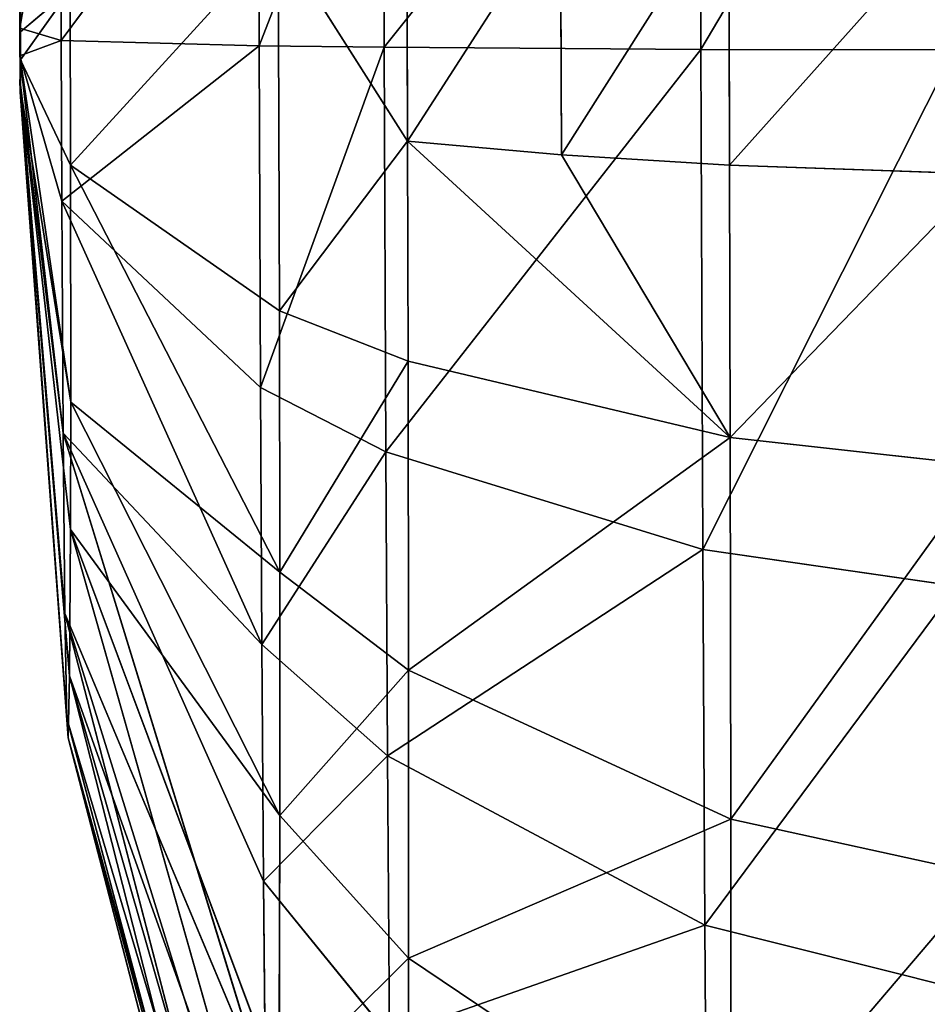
# Model space of a CAD drawing. Extents: x 0 to 230, y 0 to 588.
# Tile 148 of 256: x 88 to 89.55, y 208.54 to 210.23. Entities that reach past the tile are written whole.
import ezdxf

# ---------------------------------------------------------------- set-up
doc = ezdxf.new("R2010")
doc.units = 0
doc.header["$LTSCALE"] = 25.4
doc.layers.get('0').update_dxf_attribs({"color": 13, "linetype": 'CONTINUOUS'})

# ---------------------------------------------------------------- blocks, each defined once
blk = doc.blocks.new('VIPER-I-6512-6513_STL_3')
at = {"color": 250}
for p, q in [((-38.51, 219.6521, 637.267), (-38.5082, 218.9713, 637.3243)), ((-38.51, 219.6521, 637.267), (-38.5082, 218.9713, 637.3243)), ((-39.0523, 219.5254, 636.556), (-39.0508, 218.9748, 636.6023)), ((-39.0523, 219.5254, 636.556), (-39.0508, 218.9748, 636.6023)), ((-39.2663, 219.4428, 636.0909), (-39.6045, 218.9863, 634.7657)), ((-39.2663, 219.4428, 636.0909), (-39.6045, 218.9863, 634.7657)), ((-39.265, 218.9775, 636.1301), (-39.2663, 219.4428, 636.0909)), ((-39.265, 218.9775, 636.1301), (-39.2663, 219.4428, 636.0909)), ((-39.6054, 219.4165, 634.6898), (-39.6754, 219.0074, 633.658)), ((-39.6054, 219.4165, 634.6898), (-39.6754, 219.0074, 633.658)), ((-39.6054, 219.4165, 634.6898), (-39.6045, 218.9863, 634.7657)), ((-39.6054, 219.4165, 634.6898), (-39.6045, 218.9863, 634.7657)), ((-38.4603, 219.2424, 629.8164), (-38.4588, 218.7726, 629.8155)), ((-38.4603, 219.2424, 629.8164), (-38.4588, 218.7726, 629.8155)), ((-38.7469, 218.7904, 630.1241), (-38.7483, 219.2213, 630.125)), ((-38.7469, 218.7904, 630.1241), (-38.7483, 219.2213, 630.125)), ((-39.012, 219.194, 630.5298), (-39.0108, 218.8141, 630.5291)), ((-39.012, 219.194, 630.5298), (-39.0108, 218.8141, 630.5291)), ((-39.2304, 218.523, 631.0369), (-39.2322, 219.1628, 630.9982)), ((-39.2322, 219.1628, 630.9982), (-39.0108, 218.8141, 630.5291)), ((-39.2304, 218.523, 631.0369), (-39.2322, 219.1628, 630.9982)), ((-39.2322, 219.1628, 630.9982), (-39.0108, 218.8141, 630.5291)), ((-39.6749, 219.0932, 633.5405), (-39.6752, 218.96, 633.6524)), ((-39.5891, 219.0733, 632.3553), (-39.6741, 219.0014, 633.4589)), ((-39.5891, 219.0733, 632.3553), (-39.6741, 219.0014, 633.4589)), ((-39.674, 218.9533, 633.4678), (-39.5891, 219.0733, 632.3553)), ((-39.674, 218.9533, 633.4678), (-39.5891, 219.0733, 632.3553)), ((-39.5891, 219.0733, 632.3553), (-39.5883, 218.7729, 632.3735)), ((-39.5891, 219.0733, 632.3553), (-39.5883, 218.7729, 632.3735)), ((-39.6754, 219.0074, 633.658), (-39.6754, 219.053, 633.6401)), ((-39.6752, 218.96, 633.6524), (-39.6743, 219.0364, 633.4678)), ((-39.6743, 219.0364, 633.4678), (-39.6741, 219.0014, 633.4589)), ((-39.6045, 218.9863, 634.7657), (-39.6754, 219.0074, 633.658)), ((-39.6752, 218.96, 633.6524), (-39.6754, 219.0074, 633.658)), ((-39.6045, 218.9863, 634.7657), (-39.6754, 219.0074, 633.658)), ((-39.6741, 219.0014, 633.4589), (-39.674, 218.9533, 633.4678)), ((-39.265, 218.9775, 636.1301), (-39.6045, 218.9863, 634.7657)), ((-39.6045, 218.9863, 634.7657), (-39.6034, 218.7111, 634.7318)), ((-39.265, 218.9775, 636.1301), (-39.6045, 218.9863, 634.7657)), ((-39.6045, 218.9863, 634.7657), (-39.6034, 218.7111, 634.7318)), ((-39.2626, 218.3916, 636.0579), (-39.265, 218.9775, 636.1301)), ((-39.0508, 218.9748, 636.6023), (-39.265, 218.9775, 636.1301)), ((-39.2626, 218.3916, 636.0579), (-39.265, 218.9775, 636.1301)), ((-39.0508, 218.9748, 636.6023), (-39.265, 218.9775, 636.1301)), ((-38.5082, 218.9713, 637.3243), (-39.0508, 218.9748, 636.6023)), ((-39.0508, 218.9748, 636.6023), (-39.048, 218.2815, 636.5168)), ((-38.5082, 218.9713, 637.3243), (-39.0508, 218.9748, 636.6023)), ((-39.0508, 218.9748, 636.6023), (-39.048, 218.2815, 636.5168)), ((-38.0738, 218.9707, 637.5989), (-38.5082, 218.9713, 637.3243)), ((-38.5082, 218.9713, 637.3243), (-38.5048, 218.1141, 637.2186)), ((-38.0738, 218.9707, 637.5989), (-38.5082, 218.9713, 637.3243)), ((-38.5082, 218.9713, 637.3243), (-38.5048, 218.1141, 637.2186)), ((-39.601, 218.3138, 634.5549), (-39.6752, 218.96, 633.6524)), ((-39.6752, 218.96, 633.6524), (-39.6749, 218.9197, 633.6247)), ((-39.601, 218.3138, 634.5549), (-39.6752, 218.96, 633.6524)), ((-39.6034, 218.7111, 634.7318), (-39.6752, 218.96, 633.6524)), ((-39.6034, 218.7111, 634.7318), (-39.6752, 218.96, 633.6524)), ((-39.674, 218.9533, 633.4678), (-39.6742, 218.9039, 633.5172)), ((-39.674, 218.9533, 633.4678), (-39.588, 218.3668, 632.5294)), ((-39.674, 218.9533, 633.4678), (-39.588, 218.3668, 632.5294)), ((-39.674, 218.9533, 633.4678), (-39.5883, 218.7729, 632.3735)), ((-39.674, 218.9533, 633.4678), (-39.5883, 218.7729, 632.3735)), ((-39.5948, 217.8243, 633.8504), (-39.6749, 218.9197, 633.6247)), ((-39.6746, 218.8977, 633.5822), (-39.6749, 218.9197, 633.6247)), ((-39.5948, 217.8243, 633.8504), (-39.6749, 218.9197, 633.6247)), ((-39.598, 218.0044, 634.2478), (-39.6749, 218.9197, 633.6247)), ((-39.598, 218.0044, 634.2478), (-39.6749, 218.9197, 633.6247)), ((-39.601, 218.3138, 634.5549), (-39.6749, 218.9197, 633.6247)), ((-39.601, 218.3138, 634.5549), (-39.6749, 218.9197, 633.6247)), ((-39.6742, 218.9039, 633.5172), (-39.6743, 218.8962, 633.5423)), ((-39.588, 218.3668, 632.5294), (-39.6742, 218.9039, 633.5172)), ((-39.5899, 217.8978, 633.0579), (-39.6742, 218.9039, 633.5172)), ((-39.6742, 218.9039, 633.5172), (-39.5884, 218.1483, 632.7)), ((-39.5899, 217.8978, 633.0579), (-39.6742, 218.9039, 633.5172)), ((-39.6742, 218.9039, 633.5172), (-39.5884, 218.1483, 632.7)), ((-39.588, 218.3668, 632.5294), (-39.6742, 218.9039, 633.5172)), ((-39.5923, 217.7912, 633.481), (-39.6746, 218.8977, 633.5822)), ((-39.6743, 218.8962, 633.5423), (-39.6746, 218.8977, 633.5822)), ((-39.5923, 217.7912, 633.481), (-39.6746, 218.8977, 633.5822)), ((-39.5948, 217.8243, 633.8504), (-39.6746, 218.8977, 633.5822)), ((-39.5948, 217.8243, 633.8504), (-39.6746, 218.8977, 633.5822)), ((-39.5899, 217.8978, 633.0579), (-39.6743, 218.8962, 633.5423)), ((-39.5899, 217.8978, 633.0579), (-39.6743, 218.8962, 633.5423)), ((-39.5923, 217.7912, 633.481), (-39.6743, 218.8962, 633.5423)), ((-39.5923, 217.7912, 633.481), (-39.6743, 218.8962, 633.5423)), ((-39.2304, 218.523, 631.0369), (-39.0108, 218.8141, 630.5291)), ((-39.2304, 218.523, 631.0369), (-39.0108, 218.8141, 630.5291)), ((-39.0108, 218.8141, 630.5291), (-39.0099, 218.437, 630.5756)), ((-39.0108, 218.8141, 630.5291), (-39.0099, 218.437, 630.5756)), ((-39.0108, 218.8141, 630.5291), (-38.4576, 218.3064, 629.873)), ((-39.0108, 218.8141, 630.5291), (-38.4576, 218.3064, 629.873)), ((-39.0108, 218.8141, 630.5291), (-38.7469, 218.7904, 630.1241)), ((-39.0108, 218.8141, 630.5291), (-38.7469, 218.7904, 630.1241)), ((-38.4576, 218.3064, 629.873), (-38.7469, 218.7904, 630.1241)), ((-38.7469, 218.7904, 630.1241), (-38.4588, 218.7726, 629.8155)), ((-38.7469, 218.7904, 630.1241), (-38.4588, 218.7726, 629.8155)), ((-38.4576, 218.3064, 629.873), (-38.7469, 218.7904, 630.1241)), ((-39.588, 218.3668, 632.5294), (-39.5883, 218.7729, 632.3735)), ((-39.5883, 218.7729, 632.3735), (-39.2298, 218.0756, 631.1635)), ((-39.588, 218.3668, 632.5294), (-39.5883, 218.7729, 632.3735)), ((-39.5883, 218.7729, 632.3735), (-39.2298, 218.0756, 631.1635)), ((-39.5883, 218.7729, 632.3735), (-39.2304, 218.523, 631.0369)), ((-39.5883, 218.7729, 632.3735), (-39.2304, 218.523, 631.0369)), ((-38.4588, 218.7726, 629.8155), (-38.4576, 218.3064, 629.873)), ((-38.0207, 218.7577, 629.5471), (-38.4588, 218.7726, 629.8155)), ((-38.0207, 218.7577, 629.5471), (-38.4588, 218.7726, 629.8155)), ((-38.4588, 218.7726, 629.8155), (-38.4576, 218.3064, 629.873)), ((-39.2603, 217.9514, 635.9081), (-39.6034, 218.7111, 634.7318)), ((-39.6034, 218.7111, 634.7318), (-39.601, 218.3138, 634.5549)), ((-39.2603, 217.9514, 635.9081), (-39.6034, 218.7111, 634.7318)), ((-39.2626, 218.3916, 636.0579), (-39.6034, 218.7111, 634.7318)), ((-39.2626, 218.3916, 636.0579), (-39.6034, 218.7111, 634.7318)), ((-39.6034, 218.7111, 634.7318), (-39.601, 218.3138, 634.5549)), ((-39.0099, 218.437, 630.5756), (-39.2304, 218.523, 631.0369)), ((-39.0099, 218.437, 630.5756), (-39.2304, 218.523, 631.0369)), ((-39.2298, 218.0756, 631.1635), (-39.2304, 218.523, 631.0369)), ((-39.2298, 218.0756, 631.1635), (-39.2304, 218.523, 631.0369)), ((-39.0099, 218.437, 630.5756), (-39.0091, 217.9076, 630.7253)), ((-39.0099, 218.437, 630.5756), (-38.4576, 218.3064, 629.873)), ((-39.0099, 218.437, 630.5756), (-39.0091, 217.9076, 630.7253)), ((-39.0099, 218.437, 630.5756), (-38.4576, 218.3064, 629.873)), ((-39.2603, 217.9514, 635.9081), (-39.2626, 218.3916, 636.0579)), ((-39.048, 218.2815, 636.5168), (-39.2626, 218.3916, 636.0579)), ((-39.2603, 217.9514, 635.9081), (-39.2626, 218.3916, 636.0579)), ((-39.048, 218.2815, 636.5168), (-39.2626, 218.3916, 636.0579)), ((-39.588, 218.3668, 632.5294), (-39.5884, 218.1483, 632.7)), ((-39.588, 218.3668, 632.5294), (-39.5884, 218.1483, 632.7)), ((-39.2298, 218.0756, 631.1635), (-39.588, 218.3668, 632.5294)), ((-39.588, 218.3668, 632.5294), (-39.2298, 217.6585, 631.3688)), ((-39.588, 218.3668, 632.5294), (-39.2298, 217.6585, 631.3688)), ((-39.2298, 218.0756, 631.1635), (-39.588, 218.3668, 632.5294)), ((-39.2544, 217.1865, 635.3844), (-39.601, 218.3138, 634.5549)), ((-39.601, 218.3138, 634.5549), (-39.598, 218.0044, 634.2478)), ((-39.2575, 217.5456, 635.6812), (-39.601, 218.3138, 634.5549)), ((-39.2544, 217.1865, 635.3844), (-39.601, 218.3138, 634.5549)), ((-39.2575, 217.5456, 635.6812), (-39.601, 218.3138, 634.5549)), ((-39.2603, 217.9514, 635.9081), (-39.601, 218.3138, 634.5549)), ((-39.2603, 217.9514, 635.9081), (-39.601, 218.3138, 634.5549)), ((-39.601, 218.3138, 634.5549), (-39.598, 218.0044, 634.2478)), ((-38.4576, 218.3064, 629.873), (-38.4567, 217.6519, 630.0582)), ((-38.0195, 218.2577, 629.6088), (-38.4576, 218.3064, 629.873)), ((-38.0195, 218.2577, 629.6088), (-38.4576, 218.3064, 629.873)), ((-38.4576, 218.3064, 629.873), (-38.4567, 217.6519, 630.0582)), ((-38.5048, 218.1141, 637.2186), (-39.048, 218.2815, 636.5168)), ((-39.048, 218.2815, 636.5168), (-39.0452, 217.7606, 636.3397)), ((-38.5048, 218.1141, 637.2186), (-39.048, 218.2815, 636.5168)), ((-39.048, 218.2815, 636.5168), (-39.0452, 217.7606, 636.3397)), ((-39.5899, 217.8978, 633.0579), (-39.5884, 218.1483, 632.7)), ((-39.5899, 217.8978, 633.0579), (-39.5884, 218.1483, 632.7)), ((-39.2307, 217.1932, 631.732), (-39.5884, 218.1483, 632.7)), ((-39.232, 216.8919, 632.0887), (-39.5884, 218.1483, 632.7)), ((-39.2307, 217.1932, 631.732), (-39.5884, 218.1483, 632.7)), ((-39.232, 216.8919, 632.0887), (-39.5884, 218.1483, 632.7)), ((-38.0701, 218.0516, 637.4856), (-38.5048, 218.1141, 637.2186)), ((-38.5048, 218.1141, 637.2186), (-38.5013, 217.4701, 636.9995)), ((-38.0701, 218.0516, 637.4856), (-38.5048, 218.1141, 637.2186)), ((-38.5048, 218.1141, 637.2186), (-38.5013, 217.4701, 636.9995)), ((-39.2298, 218.0756, 631.1635), (-39.2298, 217.6585, 631.3688)), ((-39.2298, 218.0756, 631.1635), (-39.0091, 217.9076, 630.7253)), ((-39.2298, 218.0756, 631.1635), (-39.0091, 217.9076, 630.7253)), ((-39.2298, 218.0756, 631.1635), (-39.2298, 217.6585, 631.3688)), ((-39.598, 218.0044, 634.2478), (-39.5948, 217.8243, 633.8504)), ((-39.2477, 216.6567, 634.6219), (-39.598, 218.0044, 634.2478)), ((-39.2511, 216.887, 635.0275), (-39.598, 218.0044, 634.2478)), ((-39.2477, 216.6567, 634.6219), (-39.598, 218.0044, 634.2478)), ((-39.2511, 216.887, 635.0275), (-39.598, 218.0044, 634.2478)), ((-39.2544, 217.1865, 635.3844), (-39.598, 218.0044, 634.2478)), ((-39.2544, 217.1865, 635.3844), (-39.598, 218.0044, 634.2478)), ((-39.598, 218.0044, 634.2478), (-39.5948, 217.8243, 633.8504)), ((-39.2575, 217.5456, 635.6812), (-39.2603, 217.9514, 635.9081)), ((-39.0452, 217.7606, 636.3397), (-39.2603, 217.9514, 635.9081)), ((-39.2575, 217.5456, 635.6812), (-39.2603, 217.9514, 635.9081)), ((-39.0452, 217.7606, 636.3397), (-39.2603, 217.9514, 635.9081)), ((-38.4567, 217.6519, 630.0582), (-39.0091, 217.9076, 630.7253)), ((-38.4567, 217.6519, 630.0582), (-39.0091, 217.9076, 630.7253)), ((-39.0091, 217.414, 630.9684), (-39.0091, 217.9076, 630.7253)), ((-39.0091, 217.414, 630.9684), (-39.0091, 217.9076, 630.7253)), ((-39.5899, 217.8978, 633.0579), (-39.5923, 217.7912, 633.481)), ((-39.5899, 217.8978, 633.0579), (-39.5923, 217.7912, 633.481)), ((-39.232, 216.8919, 632.0887), (-39.5899, 217.8978, 633.0579)), ((-39.2339, 216.6599, 632.494), (-39.5899, 217.8978, 633.0579)), ((-39.232, 216.8919, 632.0887), (-39.5899, 217.8978, 633.0579)), ((-39.2339, 216.6599, 632.494), (-39.5899, 217.8978, 633.0579)), ((-39.2363, 216.5055, 632.9342), (-39.5899, 217.8978, 633.0579)), ((-39.2363, 216.5055, 632.9342), (-39.5899, 217.8978, 633.0579)), ((-39.5948, 217.8243, 633.8504), (-39.2477, 216.6567, 634.6219)), ((-39.5923, 217.7912, 633.481), (-39.5948, 217.8243, 633.8504)), ((-39.2444, 216.5035, 634.1814), (-39.5948, 217.8243, 633.8504)), ((-39.5923, 217.7912, 633.481), (-39.5948, 217.8243, 633.8504)), ((-39.2444, 216.5035, 634.1814), (-39.5948, 217.8243, 633.8504)), ((-39.5948, 217.8243, 633.8504), (-39.2477, 216.6567, 634.6219)), ((-39.2363, 216.5055, 632.9342), (-39.5923, 217.7912, 633.481)), ((-39.2363, 216.5055, 632.9342), (-39.5923, 217.7912, 633.481)), ((-39.239, 216.4329, 633.395), (-39.5923, 217.7912, 633.481)), ((-39.239, 216.4329, 633.395), (-39.5923, 217.7912, 633.481)), ((-38.5013, 217.4701, 636.9995), (-39.0452, 217.7606, 636.3397)), ((-39.0452, 217.7606, 636.3397), (-39.0419, 217.2804, 636.0712)), ((-38.5013, 217.4701, 636.9995), (-39.0452, 217.7606, 636.3397)), ((-39.0452, 217.7606, 636.3397), (-39.0419, 217.2804, 636.0712)), ((-39.2307, 217.1932, 631.732), (-39.2298, 217.6585, 631.3688)), ((-39.2307, 217.1932, 631.732), (-39.2298, 217.6585, 631.3688)), ((-39.0091, 217.414, 630.9684), (-39.2298, 217.6585, 631.3688)), ((-39.0091, 217.414, 630.9684), (-39.2298, 217.6585, 631.3688)), ((-38.4567, 217.6519, 630.0582), (-38.4567, 217.0416, 630.3586)), ((-38.0186, 217.5559, 629.8073), (-38.4567, 217.6519, 630.0582)), ((-38.0186, 217.5559, 629.8073), (-38.4567, 217.6519, 630.0582)), ((-38.4567, 217.6519, 630.0582), (-38.4567, 217.0416, 630.3586)), ((-39.2544, 217.1865, 635.3844), (-39.2575, 217.5456, 635.6812)), ((-39.0419, 217.2804, 636.0712), (-39.2575, 217.5456, 635.6812)), ((-39.2544, 217.1865, 635.3844), (-39.2575, 217.5456, 635.6812)), ((-39.0419, 217.2804, 636.0712), (-39.2575, 217.5456, 635.6812)), ((-38.0663, 217.361, 637.2507), (-38.5013, 217.4701, 636.9995)), ((-38.5013, 217.4701, 636.9995), (-38.4972, 216.8764, 636.6676)), ((-38.0663, 217.361, 637.2507), (-38.5013, 217.4701, 636.9995)), ((-38.5013, 217.4701, 636.9995), (-38.4972, 216.8764, 636.6676)), ((-39.0101, 216.8635, 631.3981), (-39.0091, 217.414, 630.9684)), ((-39.0101, 216.8635, 631.3981), (-39.0091, 217.414, 630.9684)), ((-38.4567, 217.0416, 630.3586), (-39.0091, 217.414, 630.9684)), ((-38.4567, 217.0416, 630.3586), (-39.0091, 217.414, 630.9684))]:
    blk.add_line(p, q, dxfattribs=at)
at = {"color": 7}
mesh = blk.add_polyface(dxfattribs=at)
corners = [(-38.5082, 218.9713, 637.3243), (-38.0757, 219.7007, 637.5375), (-38.51, 219.6521, 637.267), (-38.0738, 218.9707, 637.5989)]
mesh.append_faces([[corners[k] for k in face] for face in [(0, 1, 2), (1, 0, 3)]], dxfattribs={"vtx0": -1, "color": 7})
mesh = blk.add_polyface(dxfattribs=at)
corners = [(-38.51, 219.6521, 637.267), (-39.0508, 218.9748, 636.6023), (-38.5082, 218.9713, 637.3243), (-39.0523, 219.5254, 636.556)]
mesh.append_faces([[corners[k] for k in face] for face in [(0, 1, 2), (1, 0, 3)]], dxfattribs={"vtx0": -1, "color": 7})
mesh = blk.add_polyface(dxfattribs=at)
corners = [(-39.0523, 219.5254, 636.556), (-39.265, 218.9775, 636.1301), (-39.0508, 218.9748, 636.6023), (-39.2663, 219.4428, 636.0909)]
mesh.append_faces([[corners[k] for k in face] for face in [(0, 1, 2), (1, 0, 3)]], dxfattribs={"vtx0": -1, "color": 7})
mesh = blk.add_polyface(dxfattribs=at)
corners = [(-39.6743, 219.0364, 633.4678), (-39.5891, 219.0733, 632.3553), (-39.6741, 219.0014, 633.4589), (-39.5912, 219.4958, 632.4615)]
mesh.append_faces([[corners[k] for k in face] for face in [(0, 1, 2), (1, 0, 3)]], dxfattribs={"vtx0": -1, "color": 7})
mesh = blk.add_polyface(dxfattribs=at)
corners = [(-39.2663, 219.4428, 636.0909), (-39.6054, 219.4165, 634.6898), (-39.6045, 218.9863, 634.7657)]
mesh.append_faces([[corners[k] for k in face] for face in [(0, 1, 2)]], dxfattribs={"color": 7})
mesh = blk.add_polyface(dxfattribs=at)
corners = [(-39.2663, 219.4428, 636.0909), (-39.6045, 218.9863, 634.7657), (-39.265, 218.9775, 636.1301)]
mesh.append_faces([[corners[k] for k in face] for face in [(0, 1, 2)]], dxfattribs={"color": 7})
mesh = blk.add_polyface(dxfattribs=at)
corners = [(-39.6054, 219.4165, 634.6898), (-39.6754, 219.0074, 633.658), (-39.6045, 218.9863, 634.7657)]
mesh.append_faces([[corners[k] for k in face] for face in [(0, 1, 2)]], dxfattribs={"color": 7})
mesh = blk.add_polyface(dxfattribs=at)
corners = [(-39.6054, 219.4165, 634.6898), (-39.6754, 219.053, 633.6401), (-39.6754, 219.0074, 633.658)]
mesh.append_faces([[corners[k] for k in face] for face in [(0, 1, 2)]], dxfattribs={"color": 7})
mesh = blk.add_polyface(dxfattribs=at)
corners = [(-38.0224, 219.2614, 629.548), (-38.4588, 218.7726, 629.8155), (-38.4603, 219.2424, 629.8164), (-38.0207, 218.7577, 629.5471)]
mesh.append_faces([[corners[k] for k in face] for face in [(0, 1, 2), (1, 0, 3)]], dxfattribs={"vtx0": -1, "color": 7})
mesh = blk.add_polyface(dxfattribs=at)
corners = [(-38.7469, 218.7904, 630.1241), (-38.4603, 219.2424, 629.8164), (-38.4588, 218.7726, 629.8155), (-38.7483, 219.2213, 630.125)]
mesh.append_faces([[corners[k] for k in face] for face in [(0, 1, 2), (1, 0, 3)]], dxfattribs={"vtx0": -1, "color": 7})
mesh = blk.add_polyface(dxfattribs=at)
corners = [(-39.0108, 218.8141, 630.5291), (-38.7483, 219.2213, 630.125), (-38.7469, 218.7904, 630.1241), (-39.012, 219.194, 630.5298)]
mesh.append_faces([[corners[k] for k in face] for face in [(0, 1, 2), (1, 0, 3)]], dxfattribs={"vtx0": -1, "color": 7})
mesh = blk.add_polyface(dxfattribs=at)
corners = [(-39.012, 219.194, 630.5298), (-39.0108, 218.8141, 630.5291), (-39.2322, 219.1628, 630.9982)]
mesh.append_faces([[corners[k] for k in face] for face in [(0, 1, 2)]], dxfattribs={"color": 7})
mesh = blk.add_polyface(dxfattribs=at)
corners = [(-39.5883, 218.7729, 632.3735), (-39.2322, 219.1628, 630.9982), (-39.2304, 218.523, 631.0369), (-39.5891, 219.0733, 632.3553)]
mesh.append_faces([[corners[k] for k in face] for face in [(0, 1, 2), (1, 0, 3)]], dxfattribs={"vtx0": -1, "color": 7})
mesh = blk.add_polyface(dxfattribs=at)
corners = [(-39.2322, 219.1628, 630.9982), (-39.0108, 218.8141, 630.5291), (-39.2304, 218.523, 631.0369)]
mesh.append_faces([[corners[k] for k in face] for face in [(0, 1, 2)]], dxfattribs={"color": 7})
mesh = blk.add_polyface(dxfattribs=at)
corners = [(-39.6749, 219.0932, 633.5405), (-39.6743, 219.0364, 633.4678), (-39.6752, 218.96, 633.6524)]
mesh.append_faces([[corners[k] for k in face] for face in [(0, 1, 2)]], dxfattribs={"color": 7})
mesh = blk.add_polyface(dxfattribs=at)
corners = [(-39.5891, 219.0733, 632.3553), (-39.674, 218.9533, 633.4678), (-39.6741, 219.0014, 633.4589)]
mesh.append_faces([[corners[k] for k in face] for face in [(0, 1, 2)]], dxfattribs={"color": 7})
mesh = blk.add_polyface(dxfattribs=at)
corners = [(-39.5891, 219.0733, 632.3553), (-39.5883, 218.7729, 632.3735), (-39.674, 218.9533, 633.4678)]
mesh.append_faces([[corners[k] for k in face] for face in [(0, 1, 2)]], dxfattribs={"color": 7})
mesh = blk.add_polyface(dxfattribs=at)
corners = [(-39.6045, 218.9863, 634.7657), (-39.6752, 218.96, 633.6524), (-39.6034, 218.7111, 634.7318), (-39.6754, 219.0074, 633.658)]
mesh.append_faces([[corners[k] for k in face] for face in [(0, 1, 2), (1, 0, 3)]], dxfattribs={"vtx0": -1, "color": 7})
mesh = blk.add_polyface(dxfattribs=at)
corners = [(-39.265, 218.9775, 636.1301), (-39.6034, 218.7111, 634.7318), (-39.2626, 218.3916, 636.0579), (-39.6045, 218.9863, 634.7657)]
mesh.append_faces([[corners[k] for k in face] for face in [(0, 1, 2), (1, 0, 3)]], dxfattribs={"vtx0": -1, "color": 7})
mesh = blk.add_polyface(dxfattribs=at)
corners = [(-39.0508, 218.9748, 636.6023), (-39.2626, 218.3916, 636.0579), (-39.048, 218.2815, 636.5168), (-39.265, 218.9775, 636.1301)]
mesh.append_faces([[corners[k] for k in face] for face in [(0, 1, 2), (1, 0, 3)]], dxfattribs={"vtx0": -1, "color": 7})
mesh = blk.add_polyface(dxfattribs=at)
corners = [(-38.5082, 218.9713, 637.3243), (-39.048, 218.2815, 636.5168), (-38.5048, 218.1141, 637.2186), (-39.0508, 218.9748, 636.6023)]
mesh.append_faces([[corners[k] for k in face] for face in [(0, 1, 2), (1, 0, 3)]], dxfattribs={"vtx0": -1, "color": 7})
mesh = blk.add_polyface(dxfattribs=at)
corners = [(-38.5048, 218.1141, 637.2186), (-38.0738, 218.9707, 637.5989), (-38.5082, 218.9713, 637.3243), (-38.0701, 218.0516, 637.4856)]
mesh.append_faces([[corners[k] for k in face] for face in [(0, 1, 2), (1, 0, 3)]], dxfattribs={"vtx0": -1, "color": 7})
mesh = blk.add_polyface(dxfattribs=at)
corners = [(-39.6752, 218.96, 633.6524), (-39.6749, 218.9197, 633.6247), (-39.601, 218.3138, 634.5549)]
mesh.append_faces([[corners[k] for k in face] for face in [(0, 1, 2)]], dxfattribs={"color": 7})
mesh = blk.add_polyface(dxfattribs=at)
corners = [(-39.6752, 218.96, 633.6524), (-39.601, 218.3138, 634.5549), (-39.6034, 218.7111, 634.7318)]
mesh.append_faces([[corners[k] for k in face] for face in [(0, 1, 2)]], dxfattribs={"color": 7})
mesh = blk.add_polyface(dxfattribs=at)
corners = [(-39.674, 218.9533, 633.4678), (-39.588, 218.3668, 632.5294), (-39.6742, 218.9039, 633.5172)]
mesh.append_faces([[corners[k] for k in face] for face in [(0, 1, 2)]], dxfattribs={"color": 7})
mesh = blk.add_polyface(dxfattribs=at)
corners = [(-39.674, 218.9533, 633.4678), (-39.5883, 218.7729, 632.3735), (-39.588, 218.3668, 632.5294)]
mesh.append_faces([[corners[k] for k in face] for face in [(0, 1, 2)]], dxfattribs={"color": 7})
mesh = blk.add_polyface(dxfattribs=at)
corners = [(-39.6749, 218.9197, 633.6247), (-39.6746, 218.8977, 633.5822), (-39.5948, 217.8243, 633.8504)]
mesh.append_faces([[corners[k] for k in face] for face in [(0, 1, 2)]], dxfattribs={"color": 7})
mesh = blk.add_polyface(dxfattribs=at)
corners = [(-39.6749, 218.9197, 633.6247), (-39.5948, 217.8243, 633.8504), (-39.598, 218.0044, 634.2478)]
mesh.append_faces([[corners[k] for k in face] for face in [(0, 1, 2)]], dxfattribs={"color": 7})
mesh = blk.add_polyface(dxfattribs=at)
corners = [(-39.6749, 218.9197, 633.6247), (-39.598, 218.0044, 634.2478), (-39.601, 218.3138, 634.5549)]
mesh.append_faces([[corners[k] for k in face] for face in [(0, 1, 2)]], dxfattribs={"color": 7})
mesh = blk.add_polyface(dxfattribs=at)
corners = [(-39.6742, 218.9039, 633.5172), (-39.5899, 217.8978, 633.0579), (-39.6743, 218.8962, 633.5423)]
mesh.append_faces([[corners[k] for k in face] for face in [(0, 1, 2)]], dxfattribs={"color": 7})
mesh = blk.add_polyface(dxfattribs=at)
corners = [(-39.6742, 218.9039, 633.5172), (-39.5884, 218.1483, 632.7), (-39.5899, 217.8978, 633.0579)]
mesh.append_faces([[corners[k] for k in face] for face in [(0, 1, 2)]], dxfattribs={"color": 7})
mesh = blk.add_polyface(dxfattribs=at)
corners = [(-39.6742, 218.9039, 633.5172), (-39.588, 218.3668, 632.5294), (-39.5884, 218.1483, 632.7)]
mesh.append_faces([[corners[k] for k in face] for face in [(0, 1, 2)]], dxfattribs={"color": 7})
mesh = blk.add_polyface(dxfattribs=at)
corners = [(-39.6746, 218.8977, 633.5822), (-39.6743, 218.8962, 633.5423), (-39.5923, 217.7912, 633.481)]
mesh.append_faces([[corners[k] for k in face] for face in [(0, 1, 2)]], dxfattribs={"color": 7})
mesh = blk.add_polyface(dxfattribs=at)
corners = [(-39.6746, 218.8977, 633.5822), (-39.5923, 217.7912, 633.481), (-39.5948, 217.8243, 633.8504)]
mesh.append_faces([[corners[k] for k in face] for face in [(0, 1, 2)]], dxfattribs={"color": 7})
mesh = blk.add_polyface(dxfattribs=at)
corners = [(-39.6743, 218.8962, 633.5423), (-39.5899, 217.8978, 633.0579), (-39.5923, 217.7912, 633.481)]
mesh.append_faces([[corners[k] for k in face] for face in [(0, 1, 2)]], dxfattribs={"color": 7})
mesh = blk.add_polyface(dxfattribs=at)
corners = [(-39.0108, 218.8141, 630.5291), (-39.0099, 218.437, 630.5756), (-39.2304, 218.523, 631.0369)]
mesh.append_faces([[corners[k] for k in face] for face in [(0, 1, 2)]], dxfattribs={"color": 7})
mesh = blk.add_polyface(dxfattribs=at)
corners = [(-39.0108, 218.8141, 630.5291), (-38.4576, 218.3064, 629.873), (-39.0099, 218.437, 630.5756)]
mesh.append_faces([[corners[k] for k in face] for face in [(0, 1, 2)]], dxfattribs={"color": 7})
mesh = blk.add_polyface(dxfattribs=at)
corners = [(-39.0108, 218.8141, 630.5291), (-38.7469, 218.7904, 630.1241), (-38.4576, 218.3064, 629.873)]
mesh.append_faces([[corners[k] for k in face] for face in [(0, 1, 2)]], dxfattribs={"color": 7})
mesh = blk.add_polyface(dxfattribs=at)
corners = [(-38.7469, 218.7904, 630.1241), (-38.4588, 218.7726, 629.8155), (-38.4576, 218.3064, 629.873)]
mesh.append_faces([[corners[k] for k in face] for face in [(0, 1, 2)]], dxfattribs={"color": 7})
mesh = blk.add_polyface(dxfattribs=at)
corners = [(-39.5883, 218.7729, 632.3735), (-39.2298, 218.0756, 631.1635), (-39.588, 218.3668, 632.5294)]
mesh.append_faces([[corners[k] for k in face] for face in [(0, 1, 2)]], dxfattribs={"color": 7})
mesh = blk.add_polyface(dxfattribs=at)
corners = [(-39.5883, 218.7729, 632.3735), (-39.2304, 218.523, 631.0369), (-39.2298, 218.0756, 631.1635)]
mesh.append_faces([[corners[k] for k in face] for face in [(0, 1, 2)]], dxfattribs={"color": 7})
mesh = blk.add_polyface(dxfattribs=at)
corners = [(-38.0207, 218.7577, 629.5471), (-38.4576, 218.3064, 629.873), (-38.4588, 218.7726, 629.8155), (-38.0195, 218.2577, 629.6088)]
mesh.append_faces([[corners[k] for k in face] for face in [(0, 1, 2), (1, 0, 3)]], dxfattribs={"vtx0": -1, "color": 7})
mesh = blk.add_polyface(dxfattribs=at)
corners = [(-39.6034, 218.7111, 634.7318), (-39.601, 218.3138, 634.5549), (-39.2603, 217.9514, 635.9081)]
mesh.append_faces([[corners[k] for k in face] for face in [(0, 1, 2)]], dxfattribs={"color": 7})
mesh = blk.add_polyface(dxfattribs=at)
corners = [(-39.6034, 218.7111, 634.7318), (-39.2603, 217.9514, 635.9081), (-39.2626, 218.3916, 636.0579)]
mesh.append_faces([[corners[k] for k in face] for face in [(0, 1, 2)]], dxfattribs={"color": 7})
mesh = blk.add_polyface(dxfattribs=at)
corners = [(-39.2298, 218.0756, 631.1635), (-39.0099, 218.437, 630.5756), (-39.0091, 217.9076, 630.7253), (-39.2304, 218.523, 631.0369)]
mesh.append_faces([[corners[k] for k in face] for face in [(0, 1, 2), (1, 0, 3)]], dxfattribs={"vtx0": -1, "color": 7})
mesh = blk.add_polyface(dxfattribs=at)
corners = [(-39.0091, 217.9076, 630.7253), (-38.4576, 218.3064, 629.873), (-38.4567, 217.6519, 630.0582), (-39.0099, 218.437, 630.5756)]
mesh.append_faces([[corners[k] for k in face] for face in [(0, 1, 2), (1, 0, 3)]], dxfattribs={"vtx0": -1, "color": 7})
mesh = blk.add_polyface(dxfattribs=at)
corners = [(-39.048, 218.2815, 636.5168), (-39.2603, 217.9514, 635.9081), (-39.0452, 217.7606, 636.3397), (-39.2626, 218.3916, 636.0579)]
mesh.append_faces([[corners[k] for k in face] for face in [(0, 1, 2), (1, 0, 3)]], dxfattribs={"vtx0": -1, "color": 7})
mesh = blk.add_polyface(dxfattribs=at)
corners = [(-39.5884, 218.1483, 632.7), (-39.2298, 217.6585, 631.3688), (-39.2307, 217.1932, 631.732), (-39.588, 218.3668, 632.5294)]
mesh.append_faces([[corners[k] for k in face] for face in [(0, 1, 2), (1, 0, 3)]], dxfattribs={"vtx0": -1, "color": 7})
mesh = blk.add_polyface(dxfattribs=at)
corners = [(-39.588, 218.3668, 632.5294), (-39.2298, 218.0756, 631.1635), (-39.2298, 217.6585, 631.3688)]
mesh.append_faces([[corners[k] for k in face] for face in [(0, 1, 2)]], dxfattribs={"color": 7})
mesh = blk.add_polyface(dxfattribs=at)
corners = [(-39.601, 218.3138, 634.5549), (-39.598, 218.0044, 634.2478), (-39.2544, 217.1865, 635.3844)]
mesh.append_faces([[corners[k] for k in face] for face in [(0, 1, 2)]], dxfattribs={"color": 7})
mesh = blk.add_polyface(dxfattribs=at)
corners = [(-39.601, 218.3138, 634.5549), (-39.2544, 217.1865, 635.3844), (-39.2575, 217.5456, 635.6812)]
mesh.append_faces([[corners[k] for k in face] for face in [(0, 1, 2)]], dxfattribs={"color": 7})
mesh = blk.add_polyface(dxfattribs=at)
corners = [(-39.601, 218.3138, 634.5549), (-39.2575, 217.5456, 635.6812), (-39.2603, 217.9514, 635.9081)]
mesh.append_faces([[corners[k] for k in face] for face in [(0, 1, 2)]], dxfattribs={"color": 7})
mesh = blk.add_polyface(dxfattribs=at)
corners = [(-38.0195, 218.2577, 629.6088), (-38.4567, 217.6519, 630.0582), (-38.4576, 218.3064, 629.873), (-38.0186, 217.5559, 629.8073)]
mesh.append_faces([[corners[k] for k in face] for face in [(0, 1, 2), (1, 0, 3)]], dxfattribs={"vtx0": -1, "color": 7})
mesh = blk.add_polyface(dxfattribs=at)
corners = [(-38.5048, 218.1141, 637.2186), (-39.0452, 217.7606, 636.3397), (-38.5013, 217.4701, 636.9995), (-39.048, 218.2815, 636.5168)]
mesh.append_faces([[corners[k] for k in face] for face in [(0, 1, 2), (1, 0, 3)]], dxfattribs={"vtx0": -1, "color": 7})
mesh = blk.add_polyface(dxfattribs=at)
corners = [(-39.5884, 218.1483, 632.7), (-39.232, 216.8919, 632.0887), (-39.5899, 217.8978, 633.0579)]
mesh.append_faces([[corners[k] for k in face] for face in [(0, 1, 2)]], dxfattribs={"color": 7})
mesh = blk.add_polyface(dxfattribs=at)
corners = [(-39.5884, 218.1483, 632.7), (-39.2307, 217.1932, 631.732), (-39.232, 216.8919, 632.0887)]
mesh.append_faces([[corners[k] for k in face] for face in [(0, 1, 2)]], dxfattribs={"color": 7})
mesh = blk.add_polyface(dxfattribs=at)
corners = [(-38.5013, 217.4701, 636.9995), (-38.0701, 218.0516, 637.4856), (-38.5048, 218.1141, 637.2186), (-38.0663, 217.361, 637.2507)]
mesh.append_faces([[corners[k] for k in face] for face in [(0, 1, 2), (1, 0, 3)]], dxfattribs={"vtx0": -1, "color": 7})
mesh = blk.add_polyface(dxfattribs=at)
corners = [(-39.2298, 217.6585, 631.3688), (-39.0091, 217.9076, 630.7253), (-39.0091, 217.414, 630.9684), (-39.2298, 218.0756, 631.1635)]
mesh.append_faces([[corners[k] for k in face] for face in [(0, 1, 2), (1, 0, 3)]], dxfattribs={"vtx0": -1, "color": 7})
mesh = blk.add_polyface(dxfattribs=at)
corners = [(-39.598, 218.0044, 634.2478), (-39.5948, 217.8243, 633.8504), (-39.2477, 216.6567, 634.6219)]
mesh.append_faces([[corners[k] for k in face] for face in [(0, 1, 2)]], dxfattribs={"color": 7})
mesh = blk.add_polyface(dxfattribs=at)
corners = [(-39.598, 218.0044, 634.2478), (-39.2477, 216.6567, 634.6219), (-39.2511, 216.887, 635.0275)]
mesh.append_faces([[corners[k] for k in face] for face in [(0, 1, 2)]], dxfattribs={"color": 7})
mesh = blk.add_polyface(dxfattribs=at)
corners = [(-39.598, 218.0044, 634.2478), (-39.2511, 216.887, 635.0275), (-39.2544, 217.1865, 635.3844)]
mesh.append_faces([[corners[k] for k in face] for face in [(0, 1, 2)]], dxfattribs={"color": 7})
mesh = blk.add_polyface(dxfattribs=at)
corners = [(-39.0452, 217.7606, 636.3397), (-39.2575, 217.5456, 635.6812), (-39.0419, 217.2804, 636.0712), (-39.2603, 217.9514, 635.9081)]
mesh.append_faces([[corners[k] for k in face] for face in [(0, 1, 2), (1, 0, 3)]], dxfattribs={"vtx0": -1, "color": 7})
mesh = blk.add_polyface(dxfattribs=at)
corners = [(-39.0091, 217.414, 630.9684), (-38.4567, 217.6519, 630.0582), (-38.4567, 217.0416, 630.3586), (-39.0091, 217.9076, 630.7253)]
mesh.append_faces([[corners[k] for k in face] for face in [(0, 1, 2), (1, 0, 3)]], dxfattribs={"vtx0": -1, "color": 7})
mesh = blk.add_polyface(dxfattribs=at)
corners = [(-39.5899, 217.8978, 633.0579), (-39.2363, 216.5055, 632.9342), (-39.5923, 217.7912, 633.481)]
mesh.append_faces([[corners[k] for k in face] for face in [(0, 1, 2)]], dxfattribs={"color": 7})
mesh = blk.add_polyface(dxfattribs=at)
corners = [(-39.5899, 217.8978, 633.0579), (-39.232, 216.8919, 632.0887), (-39.2339, 216.6599, 632.494)]
mesh.append_faces([[corners[k] for k in face] for face in [(0, 1, 2)]], dxfattribs={"color": 7})
mesh = blk.add_polyface(dxfattribs=at)
corners = [(-39.5899, 217.8978, 633.0579), (-39.2339, 216.6599, 632.494), (-39.2363, 216.5055, 632.9342)]
mesh.append_faces([[corners[k] for k in face] for face in [(0, 1, 2)]], dxfattribs={"color": 7})
mesh = blk.add_polyface(dxfattribs=at)
corners = [(-39.2444, 216.5035, 634.1814), (-39.5923, 217.7912, 633.481), (-39.239, 216.4329, 633.395), (-39.5948, 217.8243, 633.8504)]
mesh.append_faces([[corners[k] for k in face] for face in [(0, 1, 2), (1, 0, 3)]], dxfattribs={"vtx0": -1, "color": 7})
mesh = blk.add_polyface(dxfattribs=at)
corners = [(-39.5948, 217.8243, 633.8504), (-39.2444, 216.5035, 634.1814), (-39.2477, 216.6567, 634.6219)]
mesh.append_faces([[corners[k] for k in face] for face in [(0, 1, 2)]], dxfattribs={"color": 7})
mesh = blk.add_polyface(dxfattribs=at)
corners = [(-39.5923, 217.7912, 633.481), (-39.2363, 216.5055, 632.9342), (-39.239, 216.4329, 633.395)]
mesh.append_faces([[corners[k] for k in face] for face in [(0, 1, 2)]], dxfattribs={"color": 7})
mesh = blk.add_polyface(dxfattribs=at)
corners = [(-38.5013, 217.4701, 636.9995), (-39.0419, 217.2804, 636.0712), (-38.4972, 216.8764, 636.6676), (-39.0452, 217.7606, 636.3397)]
mesh.append_faces([[corners[k] for k in face] for face in [(0, 1, 2), (1, 0, 3)]], dxfattribs={"vtx0": -1, "color": 7})
mesh = blk.add_polyface(dxfattribs=at)
corners = [(-39.2307, 217.1932, 631.732), (-39.0091, 217.414, 630.9684), (-39.0101, 216.8635, 631.3981), (-39.2298, 217.6585, 631.3688)]
mesh.append_faces([[corners[k] for k in face] for face in [(0, 1, 2), (1, 0, 3)]], dxfattribs={"vtx0": -1, "color": 7})
mesh = blk.add_polyface(dxfattribs=at)
corners = [(-38.0186, 217.5559, 629.8073), (-38.4567, 217.0416, 630.3586), (-38.4567, 217.6519, 630.0582), (-38.0185, 216.9014, 630.1295)]
mesh.append_faces([[corners[k] for k in face] for face in [(0, 1, 2), (1, 0, 3)]], dxfattribs={"vtx0": -1, "color": 7})
mesh = blk.add_polyface(dxfattribs=at)
corners = [(-39.0419, 217.2804, 636.0712), (-39.2544, 217.1865, 635.3844), (-39.0382, 216.8554, 635.7199), (-39.2575, 217.5456, 635.6812)]
mesh.append_faces([[corners[k] for k in face] for face in [(0, 1, 2), (1, 0, 3)]], dxfattribs={"vtx0": -1, "color": 7})
mesh = blk.add_polyface(dxfattribs=at)
corners = [(-38.4972, 216.8764, 636.6676), (-38.0663, 217.361, 637.2507), (-38.5013, 217.4701, 636.9995), (-38.062, 216.7243, 636.8947)]
mesh.append_faces([[corners[k] for k in face] for face in [(0, 1, 2), (1, 0, 3)]], dxfattribs={"vtx0": -1, "color": 7})
mesh = blk.add_polyface(dxfattribs=at)
corners = [(-39.0101, 216.8635, 631.3981), (-38.4567, 217.0416, 630.3586), (-38.458, 216.3609, 630.8899), (-39.0091, 217.414, 630.9684)]
mesh.append_faces([[corners[k] for k in face] for face in [(0, 1, 2), (1, 0, 3)]], dxfattribs={"vtx0": -1, "color": 7})
blk = doc.blocks.new('GRUPUJ_1')
at = {"color": 0}
blk.add_blockref('VIPER-I-6512-6513_STL_3', (127.6715, -8.7968, -2.1073), dxfattribs=at)

msp = doc.modelspace()

# ---------------------------------------------------------------- block references
at = {"color": 0}
msp.add_blockref('GRUPUJ_1', (0, 0), dxfattribs=at)

doc.saveas('drawing.dxf')
